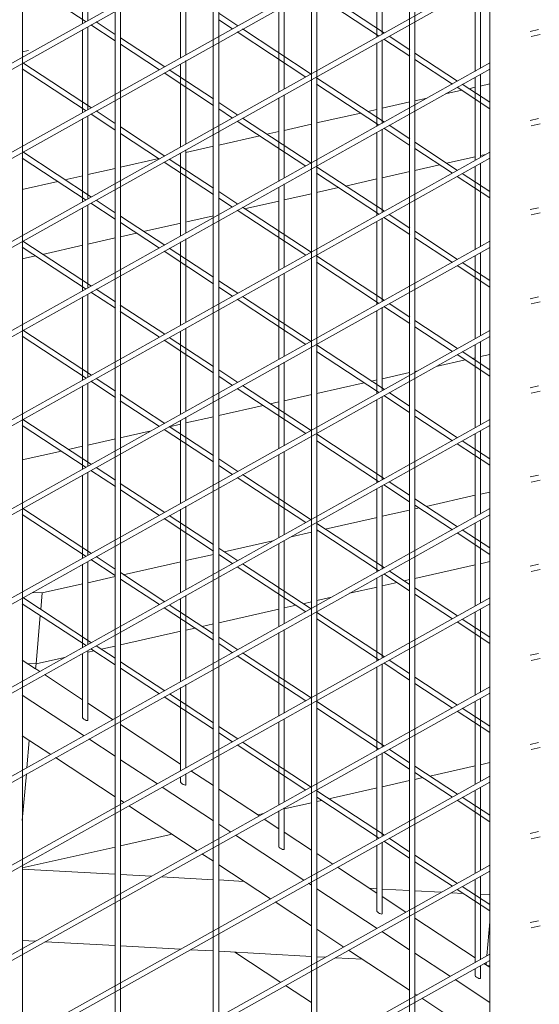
# Model space of a CAD drawing. Header units: millimetres. Extents: x -35550 to -1797, y -2320 to 9844.
# Tile 77 of 96: x -7321 to -7031, y 2406 to 2955. Entities that reach past the tile are written whole.
import ezdxf

# ---------------------------------------------------------------- set-up
doc = ezdxf.new("R2010")
doc.units = ezdxf.units.MM
for name, color, linetype, lineweight in [('Balusters', 7, 'Continuous', 18), ('Railings', 7, 'Continuous', 18), ('Rails-2', 7, 'Continuous', 18), ('Stairs', 7, 'Continuous', 18), ('Supports', 7, 'Continuous', 18)]:
    doc.layers.add(name, color=color, linetype=linetype, lineweight=lineweight)

# ---------------------------------------------------------------- blocks, each defined once
blk = doc.blocks.new('Stair - Stairs-1786715-3D - trepikoda')
at = {"layer": 'Stairs'}
for p, q in [((28652.84, 2937.79), (28649.37, 2937.01)), ((28885.39, 2913.51), (28894.49, 2915.56)), ((28898.39, 2916.44), (28901.95, 2917.24)), ((28904.77, 2917.88), (28910.13, 2919.08)), ((28868.3, 2909.66), (28875.2, 2911.21)), ((28842.06, 2903.74), (28847.2, 2904.9)), ((28850.13, 2905.56), (28865.51, 2909.03)), ((28813.56, 2897.32), (28838.17, 2902.87)), ((28795.38, 2893.22), (28810.76, 2896.69)), ((28758.94, 2885.01), (28781.84, 2890.17)), ((28785.73, 2891.05), (28792.46, 2892.56)), ((28740.63, 2880.88), (28756.01, 2884.35)), ((28704.08, 2872.65), (28725.52, 2877.48)), ((28736.6, 2879.98), (28737.71, 2880.23)), ((28901.95, 2878.46), (28886.03, 2874.87)), ((28901.95, 2878.46), (28886.03, 2874.87)), ((28907.85, 2879.79), (28904.88, 2879.12)), ((28907.85, 2879.79), (28904.88, 2879.12)), ((28685.89, 2868.55), (28701.25, 2872.01)), ((28882.12, 2873.99), (28868.29, 2870.87)), ((28882.12, 2873.99), (28868.29, 2870.87)), ((28673.07, 2865.66), (28683.07, 2867.91)), ((28847.2, 2866.12), (28829.7, 2862.18)), ((28847.2, 2866.12), (28829.7, 2862.18)), ((28865.53, 2870.25), (28850.13, 2866.78)), ((28865.53, 2870.25), (28850.13, 2866.78)), ((28649.34, 2860.31), (28669.2, 2864.78)), ((28825.8, 2861.3), (28813.55, 2858.54)), ((28825.8, 2861.3), (28813.55, 2858.54)), ((28810.77, 2857.91), (28795.38, 2854.44)), ((28810.77, 2857.91), (28795.38, 2854.44)), ((28792.46, 2853.78), (28773.37, 2849.48)), ((28792.46, 2853.78), (28773.37, 2849.48)), ((28756.02, 2845.57), (28741.19, 2842.23)), ((28756.02, 2845.57), (28741.19, 2842.23)), ((28737.82, 2841.47), (28717.04, 2836.79)), ((28737.82, 2841.47), (28717.04, 2836.79)), ((28701.27, 2833.23), (28685.89, 2829.77)), ((28701.27, 2833.23), (28685.89, 2829.77)), ((28713.15, 2835.91), (28704.07, 2833.86)), ((28713.15, 2835.91), (28704.07, 2833.86)), ((28683.06, 2829.13), (28660.71, 2824.09)), ((28683.06, 2829.13), (28660.71, 2824.09)), ((28656.83, 2823.22), (28649.33, 2821.53)), ((28656.83, 2823.22), (28649.33, 2821.53)), ((28910.13, 2768.27), (28904.88, 2767.09)), ((28896.47, 2765.19), (28880.16, 2761.52)), ((28901.95, 2766.43), (28900.37, 2766.07)), ((28865.45, 2758.2), (28850.13, 2754.75)), ((28869.96, 2759.22), (28868.37, 2758.86)), ((28840.15, 2752.5), (28813.63, 2746.52)), ((28847.31, 2754.11), (28844.04, 2753.38)), ((28810.82, 2745.89), (28795.38, 2742.41)), ((28783.82, 2739.81), (28758.94, 2734.2)), ((28792.55, 2741.77), (28787.72, 2740.68)), ((28737.78, 2729.43), (28731.39, 2727.99)), ((28756.06, 2733.55), (28740.63, 2730.07)), ((28721.19, 2725.69), (28704.02, 2721.82)), ((28701.31, 2721.21), (28685.89, 2717.73)), ((28671.18, 2714.42), (28649.28, 2709.48)), ((28683.02, 2717.09), (28675.06, 2715.29)), ((28874.66, 2683.58), (28902.05, 2689.76)), ((28904.88, 2690.39), (28910.13, 2691.58)), ((28850.13, 2678.05), (28865.45, 2681.51)), ((28868.37, 2682.17), (28870.76, 2682.7)), ((28818.33, 2670.89), (28847.28, 2677.41)), ((28799.29, 2666.6), (28810.7, 2669.17)), ((28813.63, 2669.83), (28814.44, 2670.01)), ((28762, 2658.19), (28789.1, 2664.3)), ((28740.63, 2653.38), (28755.95, 2656.83)), ((28705.67, 2645.5), (28737.75, 2652.73)), ((28910.13, 2652.8), (28904.88, 2651.61)), ((28910.13, 2652.8), (28904.88, 2651.61)), ((28902.03, 2650.97), (28868.37, 2643.39)), ((28902.03, 2650.97), (28868.37, 2643.39)), ((28660.47, 2635.31), (28682.99, 2640.39)), ((28685.89, 2641.04), (28701.21, 2644.49)), ((28858.39, 2641.14), (28850.13, 2639.27)), ((28858.39, 2641.14), (28850.13, 2639.27)), ((28865.45, 2642.73), (28862.29, 2642.02)), ((28865.45, 2642.73), (28862.29, 2642.02)), ((28655.05, 2635.61), (28660.47, 2635.31)), ((28659.66, 2626.03), (28660.47, 2635.31)), ((28847.27, 2638.63), (28831.95, 2635.18)), ((28847.27, 2638.63), (28831.95, 2635.18)), ((28810.7, 2630.39), (28805.96, 2629.32)), ((28810.7, 2630.39), (28805.96, 2629.32)), ((28821.76, 2632.88), (28813.63, 2631.05)), ((28821.76, 2632.88), (28813.63, 2631.05)), ((28792.5, 2626.29), (28758.94, 2618.72)), ((28792.5, 2626.29), (28758.94, 2618.72)), ((28802.07, 2628.44), (28795.38, 2626.94)), ((28802.07, 2628.44), (28795.38, 2626.94)), ((28657.02, 2595.75), (28659.39, 2622.93)), ((28737.74, 2613.94), (28704.13, 2606.37)), ((28737.74, 2613.94), (28704.13, 2606.37)), ((28745.75, 2615.75), (28740.63, 2614.6)), ((28745.75, 2615.75), (28740.63, 2614.6)), ((28755.95, 2618.05), (28749.64, 2616.63)), ((28755.95, 2618.05), (28749.64, 2616.63)), ((28689.43, 2603.06), (28685.89, 2602.26)), ((28689.43, 2603.06), (28685.89, 2602.26)), ((28701.21, 2605.71), (28693.31, 2603.93)), ((28701.21, 2605.71), (28693.31, 2603.93)), ((28672.99, 2599.35), (28657.02, 2595.75)), ((28672.99, 2599.35), (28657.02, 2595.75)), ((28657.02, 2595.75), (28652.21, 2596.02)), ((28657.02, 2595.75), (28652.21, 2596.02)), ((28656.78, 2593.02), (28657.02, 2595.75)), ((28651.95, 2537.78), (28653.29, 2553.13)), ((28901.99, 2538.93), (28876.64, 2533.22)), ((28910.13, 2540.76), (28904.88, 2539.58)), ((28649.38, 2508.41), (28651.66, 2534.47)), ((28865.45, 2530.69), (28850.13, 2527.24)), ((28872.74, 2532.34), (28868.37, 2531.35)), ((28847.23, 2526.59), (28820.31, 2520.52)), ((28816.42, 2519.64), (28813.63, 2519.01)), ((28810.7, 2518.36), (28795.38, 2514.9)), ((28783.87, 2512.31), (28780.73, 2511.6)), ((28732.93, 2500.83), (28704.13, 2494.34)), ((28701.21, 2493.68), (28649.38, 2482)), ((28649.38, 2481.34), (28701.21, 2478.48)), ((28704.13, 2478.32), (28721.4, 2477.36)), ((28726.93, 2477.06), (28755.95, 2475.46)), ((28758.94, 2475.29), (28772.98, 2474.52)), ((28843.08, 2470.65), (28847.21, 2470.42)), ((28850.13, 2470.26), (28865.45, 2469.42)), ((28868.37, 2469.26), (28883.11, 2468.44)), ((28888.65, 2468.14), (28895.4, 2467.76)), ((28901.31, 2467.44), (28901.97, 2467.4)), ((28904.88, 2467.24), (28910.13, 2466.95)), ((28908.47, 2432.94), (28910.13, 2451.97)), ((28656.71, 2441.18), (28649.38, 2441.59)), ((28701.21, 2438.73), (28662.24, 2440.88)), ((28737.57, 2436.72), (28704.13, 2438.57)), ((28755.95, 2435.71), (28743.1, 2436.42)), ((28810.7, 2432.69), (28758.94, 2435.54)), ((28818.42, 2432.26), (28813.63, 2432.53)), ((28839.05, 2431.12), (28823.96, 2431.96)), ((28908.04, 2427.99), (28908.16, 2429.36)), ((28910.13, 2427.81), (28908.78, 2427.5)), ((28910.13, 2427.81), (28908.78, 2427.5))]:
    blk.add_line(p, q, dxfattribs=at)
at = {"layer": 'Supports'}
for p, q in [((28767.91, 2435.05), (28793.53, 2418.22)), ((28796.13, 2416.51), (28810.7, 2406.94))]:
    blk.add_line(p, q, dxfattribs=at)
blk = doc.blocks.new('Railing - 3mm-2376652-3D - trepikoda')
at = {"layer": 'Balusters'}
for p, q in [((28865.41, 2318.15), (28865.41, 3091.81)), ((28868.41, 3093.29), (28868.41, 2319.83))]:
    blk.add_line(p, q, dxfattribs=at)
blk = doc.blocks.new('Railing - 3mm-V58-3D - trepikoda')
at = {"layer": 'Balusters'}
for p, q in [((28810.67, 2310.48), (28810.67, 3061.18)), ((28813.67, 3062.66), (28813.67, 2310.32))]:
    blk.add_line(p, q, dxfattribs=at)
blk = doc.blocks.new('Railing - 3mm-V59-3D - trepikoda')
at = {"layer": 'Balusters'}
for p, q in [((28755.92, 2313.51), (28755.92, 3030.56)), ((28758.92, 3032.04), (28758.92, 2313.34))]:
    blk.add_line(p, q, dxfattribs=at)
blk = doc.blocks.new('Railing - 3mm-V60-3D - trepikoda')
at = {"layer": 'Balusters'}
for p, q in [((28701.17, 2301.22), (28701.17, 2999.93)), ((28704.17, 3001.41), (28704.17, 2301.9))]:
    blk.add_line(p, q, dxfattribs=at)
blk = doc.blocks.new('Railing - 3mm-V61-3D - trepikoda')
at = {"layer": 'Balusters'}
blk.add_line((28649.42, 2970.79), (28649.42, 2289.56), dxfattribs=at)
blk = doc.blocks.new('Railing - Railing-1787214-3D - trepikoda')
at = {"layer": 'Rails-2'}
for p, q in [((28910.13, 3079.83), (28161.36, 2661)), ((28161.53, 2657.65), (28910.13, 3076.39)), ((28910.13, 3030.14), (28161.36, 2611.31)), ((28161.53, 2607.97), (28910.13, 3026.71)), ((28910.13, 2980.46), (28161.36, 2561.62)), ((28161.53, 2558.28), (28910.13, 2977.02)), ((28910.13, 2930.77), (28161.36, 2511.93)), ((28161.53, 2508.59), (28910.13, 2927.33)), ((28910.13, 2881.08), (28161.36, 2462.24)), ((28161.53, 2458.9), (28910.13, 2877.64)), ((28910.13, 2831.39), (28161.36, 2412.55)), ((28161.53, 2409.21), (28910.13, 2827.95)), ((28910.13, 2781.7), (28161.36, 2362.87)), ((28161.53, 2359.53), (28910.13, 2778.27)), ((28910.13, 2732.02), (28161.36, 2313.18)), ((28161.53, 2309.84), (28910.13, 2728.58)), ((28910.13, 2682.33), (28161.36, 2263.49)), ((28161.53, 2260.15), (28910.13, 2678.89)), ((28910.13, 2632.64), (28161.36, 2213.8)), ((28161.53, 2210.46), (28910.13, 2629.2)), ((28910.13, 2582.95), (28161.36, 2164.11)), ((28161.53, 2160.77), (28910.13, 2579.51)), ((28910.13, 2533.26), (28161.36, 2114.43)), ((28161.53, 2111.08), (28910.13, 2529.83)), ((28910.13, 2483.57), (28505.16, 2257.05)), ((28515.45, 2259.36), (28910.13, 2480.14)), ((28910.13, 2433.89), (28653.93, 2290.57)), ((28664.22, 2292.89), (28910.13, 2430.45))]:
    blk.add_line(p, q, dxfattribs=at)
for name in ['Railing - 3mm-2376652-3D - trepikoda', 'Railing - 3mm-V58-3D - trepikoda', 'Railing - 3mm-V59-3D - trepikoda', 'Railing - 3mm-V60-3D - trepikoda', 'Railing - 3mm-V61-3D - trepikoda']:
    blk.add_blockref(name, (0, 0))
blk = doc.blocks.new('Railing - 3mm-V120-3D - trepikoda')
at = {"layer": 'Balusters'}
for p, q in [((28685.93, 2987.6), (28685.93, 2954.29)), ((28682.93, 2952.61), (28682.93, 2985.93)), ((28682.93, 2902.92), (28682.93, 2949.46)), ((28685.93, 2950.93), (28685.93, 2904.6)), ((28682.93, 2853.23), (28682.93, 2899.77)), ((28685.93, 2901.24), (28685.93, 2854.91)), ((28682.93, 2803.55), (28682.93, 2850.08)), ((28685.93, 2851.55), (28685.93, 2805.22)), ((28682.93, 2753.86), (28682.93, 2800.39)), ((28685.93, 2801.86), (28685.93, 2755.54)), ((28682.93, 2704.17), (28682.93, 2750.71)), ((28685.93, 2752.17), (28685.93, 2705.85)), ((28682.93, 2654.48), (28682.93, 2701.02)), ((28685.93, 2702.48), (28685.93, 2656.16)), ((28682.93, 2604.79), (28682.93, 2651.33)), ((28685.93, 2652.8), (28685.93, 2606.47)), ((28685.93, 2603.11), (28685.93, 2564.35)), ((28682.93, 2565.8), (28682.93, 2601.64))]:
    blk.add_line(p, q, dxfattribs=at)
for points in [[(28683.76, 2564.93, 0), (28683.24, 2565.33, 0), (28682.96, 2565.67, 0), (28682.97, 2565.91, 0)], [(28685.89, 2564.48, 0), (28685.89, 2564.25, 0), (28685.59, 2564.18, 0), (28685.06, 2564.29, 0), (28684.41, 2564.56, 0), (28683.76, 2564.93, 0)]]:
    blk.add_polyline3d(points, dxfattribs=at)
blk = doc.blocks.new('Railing - 3mm-V121-3D - trepikoda')
at = {"layer": 'Balusters'}
for p, q in [((28740.67, 2981.75), (28740.67, 2935.22)), ((28737.67, 2933.55), (28737.67, 2980.08)), ((28740.67, 2932.07), (28740.67, 2885.54)), ((28737.67, 2883.86), (28737.67, 2929.97)), ((28740.67, 2882.38), (28740.67, 2835.85)), ((28737.67, 2834.17), (28737.67, 2880.7)), ((28740.67, 2832.69), (28740.67, 2786.16)), ((28737.67, 2784.48), (28737.67, 2831.01)), ((28737.67, 2734.79), (28737.67, 2781.32)), ((28740.67, 2783), (28740.67, 2736.47)), ((28737.67, 2685.11), (28737.67, 2731.64)), ((28740.67, 2733.31), (28740.67, 2686.78)), ((28737.67, 2635.42), (28737.67, 2681.95)), ((28740.67, 2683.63), (28740.67, 2637.1)), ((28737.67, 2585.73), (28737.67, 2632.26)), ((28740.67, 2633.94), (28740.67, 2587.41)), ((28737.67, 2536.04), (28737.67, 2582.57)), ((28740.67, 2584.25), (28740.67, 2537.72)), ((28737.67, 2529.84), (28737.67, 2532.88)), ((28740.67, 2534.56), (28740.67, 2528.39))]:
    blk.add_line(p, q, dxfattribs=at)
for points in [[(28738.51, 2528.97, 0), (28737.99, 2529.37, 0), (28737.71, 2529.72, 0), (28737.72, 2529.95, 0)], [(28740.64, 2528.52, 0), (28740.63, 2528.29, 0), (28740.34, 2528.22, 0), (28739.81, 2528.33, 0), (28739.16, 2528.6, 0), (28738.51, 2528.97, 0)]]:
    blk.add_polyline3d(points, dxfattribs=at)
blk = doc.blocks.new('Railing - 3mm-V122-3D - trepikoda')
at = {"layer": 'Balusters'}
for p, q in [((28792.42, 2914.48), (28792.42, 2961.01)), ((28795.42, 2962.68), (28795.42, 2916.16)), ((28792.42, 2864.79), (28792.42, 2911.32)), ((28795.42, 2913), (28795.42, 2866.47)), ((28792.42, 2815.11), (28792.42, 2861.63)), ((28795.42, 2863.31), (28795.42, 2816.78)), ((28792.42, 2765.42), (28792.42, 2811.94)), ((28795.42, 2813.62), (28795.42, 2767.1)), ((28792.42, 2715.73), (28792.42, 2762.25)), ((28795.42, 2763.93), (28795.42, 2717.41)), ((28792.42, 2666.04), (28792.42, 2712.57)), ((28795.42, 2714.24), (28795.42, 2667.72)), ((28792.42, 2616.35), (28792.42, 2662.88)), ((28795.42, 2664.56), (28795.42, 2618.03)), ((28792.42, 2566.66), (28792.42, 2613.19)), ((28795.42, 2614.87), (28795.42, 2568.34)), ((28792.42, 2516.98), (28792.42, 2563.5)), ((28795.42, 2565.18), (28795.42, 2518.65)), ((28795.42, 2515.49), (28795.42, 2492.43)), ((28792.42, 2493.88), (28792.42, 2513.81))]:
    blk.add_line(p, q, dxfattribs=at)
for points in [[(28793.26, 2493.01, 0), (28792.74, 2493.41, 0), (28792.46, 2493.76, 0), (28792.46, 2493.99, 0)], [(28795.39, 2492.56, 0), (28795.38, 2492.33, 0), (28795.08, 2492.26, 0), (28794.56, 2492.38, 0), (28793.91, 2492.64, 0), (28793.26, 2493.01, 0)]]:
    blk.add_polyline3d(points, dxfattribs=at)
blk = doc.blocks.new('Railing - 3mm-V123-3D - trepikoda')
at = {"layer": 'Balusters'}
for p, q in [((28847.17, 2945.11), (28847.17, 2991.63)), ((28850.17, 2993.3), (28850.17, 2946.78)), ((28850.17, 2943.61), (28850.17, 2897.1)), ((28847.17, 2895.42), (28847.17, 2941.94)), ((28850.17, 2893.93), (28850.17, 2847.41)), ((28847.17, 2845.73), (28847.17, 2892.25)), ((28850.17, 2844.24), (28850.17, 2797.72)), ((28847.17, 2796.04), (28847.17, 2842.23)), ((28850.17, 2794.55), (28850.17, 2748.03)), ((28847.17, 2746.35), (28847.17, 2792.87)), ((28850.17, 2744.86), (28850.17, 2698.34)), ((28847.17, 2696.66), (28847.17, 2743.18)), ((28847.17, 2646.98), (28847.17, 2693.5)), ((28850.17, 2695.17), (28850.17, 2648.65)), ((28847.17, 2597.29), (28847.17, 2643.81)), ((28850.17, 2645.49), (28850.17, 2598.97)), ((28847.17, 2547.6), (28847.17, 2594.12)), ((28850.17, 2595.8), (28850.17, 2549.28)), ((28847.17, 2497.91), (28847.17, 2544.43)), ((28850.17, 2546.11), (28850.17, 2499.59)), ((28847.17, 2457.92), (28847.17, 2494.74)), ((28850.17, 2496.42), (28850.17, 2456.48))]:
    blk.add_line(p, q, dxfattribs=at)
for points in [[(28848, 2457.05, 0), (28847.49, 2457.45, 0), (28847.2, 2457.8, 0), (28847.21, 2458.03, 0)], [(28850.13, 2456.6, 0), (28850.13, 2456.37, 0), (28849.83, 2456.31, 0), (28849.31, 2456.42, 0), (28848.65, 2456.68, 0), (28848, 2457.05, 0)]]:
    blk.add_polyline3d(points, dxfattribs=at)
blk = doc.blocks.new('Railing - 3mm-V124-3D - trepikoda')
at = {"layer": 'Balusters'}
for p, q in [((28901.92, 2926.04), (28901.92, 2972.23)), ((28904.92, 2974.23), (28904.92, 2927.72)), ((28901.92, 2876.35), (28901.92, 2922.54)), ((28904.92, 2924.55), (28904.92, 2878.03)), ((28901.92, 2826.66), (28901.92, 2872.85)), ((28904.92, 2874.86), (28904.92, 2828.34)), ((28901.92, 2776.98), (28901.92, 2823.16)), ((28904.92, 2825.17), (28904.92, 2778.65)), ((28901.92, 2727.29), (28901.92, 2773.48)), ((28904.92, 2775.48), (28904.92, 2728.97)), ((28901.92, 2677.6), (28901.92, 2723.79)), ((28904.92, 2725.79), (28904.92, 2679.28)), ((28901.92, 2627.91), (28901.92, 2674.1)), ((28904.92, 2676.1), (28904.92, 2629.59)), ((28901.92, 2578.22), (28901.92, 2624.41)), ((28904.92, 2626.42), (28904.92, 2579.9)), ((28901.92, 2528.54), (28901.92, 2574.72)), ((28904.92, 2576.73), (28904.92, 2530.21)), ((28901.92, 2478.85), (28901.92, 2525.04)), ((28904.92, 2527.04), (28904.92, 2480.53)), ((28904.92, 2477.35), (28904.92, 2430.84)), ((28901.92, 2429.16), (28901.92, 2475.35)), ((28904.92, 2427.66), (28904.92, 2420.52)), ((28901.92, 2421.96), (28901.92, 2425.99))]:
    blk.add_line(p, q, dxfattribs=at)
for points in [[(28902.75, 2421.09, 0), (28902.23, 2421.49, 0), (28901.95, 2421.84, 0), (28901.96, 2422.07, 0)], [(28904.88, 2420.64, 0), (28904.88, 2420.41, 0), (28904.58, 2420.35, 0), (28904.05, 2420.46, 0), (28903.4, 2420.72, 0), (28902.75, 2421.09, 0)]]:
    blk.add_polyline3d(points, dxfattribs=at)
blk = doc.blocks.new('Railing - Railing-1787221-3D - trepikoda')
at = {"layer": 'Rails-2'}
for p, q in [((28657.59, 2971.75), (28684.98, 2953.76)), ((28851.36, 2947.45), (28813.59, 2972.25)), ((28813.59, 2968.66), (28848.13, 2945.98)), ((28701.23, 2946.68), (28690.53, 2953.71)), ((28769.64, 2951.43), (28758.94, 2958.46)), ((28758.94, 2954.87), (28766.69, 2949.78)), ((28687.57, 2952.06), (28701.23, 2943.09)), ((28769.29, 2948.07), (28807.55, 2922.94)), ((28810.5, 2924.59), (28772.24, 2949.72)), ((28728.79, 2928.58), (28704.11, 2944.79)), ((28851.01, 2944.08), (28865.51, 2934.56)), ((28865.5, 2938.15), (28853.96, 2945.74)), ((28704.11, 2941.2), (28725.84, 2926.92)), ((28892.21, 2920.61), (28868.31, 2936.31)), ((28868.31, 2932.72), (28889.26, 2918.96)), ((28649.37, 2927.46), (28684.98, 2904.07)), ((28687.93, 2905.72), (28649.67, 2930.86)), ((28756, 2910.7), (28731.38, 2926.87)), ((28728.43, 2925.22), (28756, 2907.11)), ((28810.15, 2921.23), (28810.75, 2920.84)), ((28851.36, 2897.76), (28813.57, 2922.58)), ((28813.57, 2918.99), (28848.13, 2896.29)), ((28891.87, 2917.25), (28910.13, 2905.25)), ((28910.13, 2908.84), (28894.82, 2918.9)), ((28701.24, 2896.98), (28690.53, 2904.02)), ((28769.64, 2901.74), (28758.94, 2908.77)), ((28758.94, 2905.18), (28766.69, 2900.09)), ((28687.57, 2902.37), (28701.24, 2893.39)), ((28769.29, 2898.38), (28807.55, 2873.25)), ((28810.5, 2874.91), (28772.24, 2900.03)), ((28728.79, 2878.89), (28704.09, 2895.11)), ((28851.01, 2894.4), (28865.52, 2884.86)), ((28865.52, 2888.45), (28853.96, 2896.05)), ((28704.09, 2891.52), (28725.84, 2877.24)), ((28892.21, 2870.92), (28868.29, 2886.63)), ((28868.29, 2883.04), (28889.26, 2869.27)), ((28649.35, 2877.79), (28684.98, 2854.38)), ((28687.93, 2856.03), (28649.67, 2881.17)), ((28756.02, 2861), (28731.38, 2877.18)), ((28728.43, 2875.53), (28756.02, 2857.41)), ((28810.15, 2871.55), (28810.77, 2871.14)), ((28851.36, 2848.07), (28813.55, 2872.9)), ((28813.55, 2869.31), (28848.13, 2846.6)), ((28891.87, 2867.56), (28910.13, 2855.56)), ((28910.13, 2859.15), (28894.82, 2869.21)), ((28769.64, 2852.05), (28758.94, 2859.08)), ((28758.94, 2855.49), (28766.69, 2850.4)), ((28687.57, 2852.68), (28701.26, 2843.69)), ((28701.26, 2847.28), (28690.53, 2854.33)), ((28810.5, 2825.22), (28772.24, 2850.35)), ((28728.79, 2829.2), (28704.07, 2845.43)), ((28769.29, 2848.69), (28807.55, 2823.57)), ((28851.01, 2844.71), (28865.54, 2835.16)), ((28865.54, 2838.75), (28853.96, 2846.36)), ((28704.07, 2841.85), (28725.84, 2827.55)), ((28892.21, 2821.24), (28868.27, 2836.96)), ((28868.27, 2833.37), (28889.26, 2819.58)), ((28649.33, 2828.11), (28684.98, 2804.7)), ((28687.93, 2806.35), (28649.67, 2831.48)), ((28756.03, 2811.3), (28731.38, 2827.49)), ((28728.43, 2825.84), (28756.03, 2807.71)), ((28810.15, 2821.86), (28810.79, 2821.44)), ((28851.36, 2798.38), (28813.53, 2823.22)), ((28813.53, 2819.64), (28848.13, 2796.91)), ((28891.87, 2817.87), (28910.13, 2805.88)), ((28910.13, 2809.47), (28894.82, 2819.52)), ((28769.64, 2802.36), (28758.94, 2809.39)), ((28758.94, 2805.8), (28766.69, 2800.71)), ((28687.57, 2802.99), (28701.28, 2793.99)), ((28701.28, 2797.58), (28690.53, 2804.64)), ((28810.5, 2775.53), (28772.24, 2800.66)), ((28728.79, 2779.51), (28704.05, 2795.76)), ((28769.29, 2799.01), (28807.55, 2773.88)), ((28851.01, 2795.02), (28865.56, 2785.46)), ((28865.56, 2789.05), (28853.96, 2796.67)), ((28704.05, 2792.17), (28725.84, 2777.86)), ((28892.21, 2771.55), (28868.37, 2787.21)), ((28868.37, 2783.62), (28889.26, 2769.9)), ((28649.31, 2778.44), (28684.98, 2755.01)), ((28687.93, 2756.66), (28649.67, 2781.79)), ((28756.05, 2761.6), (28731.38, 2777.81)), ((28728.43, 2776.16), (28756.05, 2758.01)), ((28810.15, 2772.17), (28810.81, 2771.74)), ((28851.36, 2748.69), (28813.52, 2773.55)), ((28813.51, 2769.96), (28848.13, 2747.22)), ((28891.87, 2768.18), (28910.13, 2756.19)), ((28910.13, 2759.78), (28894.82, 2769.83)), ((28769.64, 2752.68), (28758.94, 2759.71)), ((28758.94, 2756.12), (28766.69, 2751.03)), ((28687.57, 2753.3), (28701.3, 2744.29)), ((28701.3, 2747.88), (28690.53, 2754.95)), ((28810.5, 2725.84), (28772.24, 2750.97)), ((28728.79, 2729.82), (28704.03, 2746.08)), ((28769.29, 2749.32), (28807.55, 2724.19)), ((28851.01, 2745.33), (28865.45, 2735.85)), ((28865.45, 2739.44), (28853.96, 2746.98)), ((28704.03, 2742.49), (28725.84, 2728.17)), ((28892.21, 2721.86), (28868.37, 2737.52)), ((28868.37, 2733.93), (28889.26, 2720.21)), ((28649.29, 2728.76), (28684.98, 2705.32)), ((28687.93, 2706.97), (28649.67, 2732.1)), ((28728.43, 2726.47), (28755.95, 2708.39)), ((28756.07, 2711.9), (28731.38, 2728.12)), ((28851.36, 2699.01), (28813.63, 2723.79)), ((28813.63, 2720.2), (28848.13, 2697.53)), ((28891.87, 2718.5), (28910.13, 2706.5)), ((28910.13, 2710.09), (28894.82, 2720.15)), ((28769.64, 2702.99), (28758.94, 2710.02)), ((28758.94, 2706.43), (28766.69, 2701.34)), ((28687.57, 2703.62), (28701.32, 2694.59)), ((28701.32, 2698.18), (28690.53, 2705.27)), ((28810.5, 2676.15), (28772.24, 2701.28)), ((28728.79, 2680.13), (28704.01, 2696.41)), ((28769.29, 2699.63), (28807.55, 2674.5)), ((28851.01, 2695.64), (28865.45, 2686.16)), ((28865.45, 2689.75), (28853.96, 2697.29)), ((28704.13, 2692.74), (28725.84, 2678.48)), ((28892.21, 2672.17), (28868.37, 2687.83)), ((28868.37, 2684.24), (28889.26, 2670.52)), ((28649.27, 2679.09), (28684.98, 2655.63)), ((28687.93, 2657.28), (28649.67, 2682.42)), ((28728.43, 2676.78), (28755.95, 2658.7)), ((28755.95, 2662.29), (28731.38, 2678.43)), ((28851.36, 2649.32), (28813.63, 2674.1)), ((28813.63, 2670.51), (28848.13, 2647.85)), ((28891.87, 2668.81), (28910.13, 2656.81)), ((28910.13, 2660.4), (28894.82, 2670.46)), ((28769.64, 2653.3), (28758.94, 2660.33)), ((28687.57, 2653.93), (28701.21, 2644.97)), ((28701.21, 2648.56), (28690.53, 2655.58)), ((28758.94, 2656.74), (28766.69, 2651.65)), ((28810.5, 2626.46), (28772.24, 2651.59)), ((28728.79, 2630.45), (28704.13, 2646.64)), ((28769.29, 2649.94), (28807.55, 2624.81)), ((28851.01, 2645.96), (28865.45, 2636.47)), ((28865.45, 2640.06), (28853.96, 2647.61)), ((28704.13, 2643.05), (28725.84, 2628.8)), ((28892.21, 2622.48), (28868.37, 2638.14)), ((28687.93, 2607.59), (28649.67, 2632.73)), ((28868.37, 2634.55), (28889.26, 2620.83)), ((28649.38, 2629.32), (28684.98, 2605.94)), ((28728.43, 2627.09), (28755.95, 2609.01)), ((28755.95, 2612.6), (28731.38, 2628.74)), ((28851.36, 2599.63), (28813.63, 2624.41)), ((28813.63, 2620.82), (28848.13, 2598.16)), ((28891.87, 2619.12), (28910.13, 2607.12)), ((28910.13, 2610.71), (28894.82, 2620.77)), ((28769.64, 2603.61), (28758.94, 2610.64)), ((28687.57, 2604.24), (28701.21, 2595.29)), ((28701.21, 2598.88), (28690.53, 2605.89)), ((28758.94, 2607.05), (28766.69, 2601.96)), ((28810.5, 2576.78), (28772.24, 2601.9)), ((28649.38, 2597.88), (28656.78, 2593.02)), ((28728.79, 2580.76), (28704.13, 2596.95)), ((28769.29, 2600.25), (28807.55, 2575.13)), ((28865.45, 2590.37), (28853.96, 2597.92)), ((28656.93, 2592.92), (28659.12, 2591.48)), ((28704.13, 2593.36), (28725.84, 2579.11)), ((28851.01, 2596.27), (28865.45, 2586.78)), ((28661.71, 2589.78), (28682.96, 2575.82)), ((28892.21, 2572.8), (28868.37, 2588.45)), ((28868.37, 2584.86), (28889.26, 2571.14)), ((28683.9, 2555.65), (28649.38, 2578.31)), ((28728.43, 2577.4), (28755.95, 2559.33)), ((28755.95, 2562.92), (28731.47, 2579)), ((28851.36, 2549.94), (28813.63, 2574.72)), ((28685.89, 2573.9), (28699.98, 2564.64)), ((28813.63, 2571.13), (28848.13, 2548.47)), ((28891.87, 2569.43), (28910.13, 2557.44)), ((28910.13, 2561.02), (28894.82, 2571.08)), ((28704.13, 2561.92), (28737.71, 2539.86)), ((28769.64, 2553.92), (28758.94, 2560.95)), ((28649.38, 2555.7), (28665.3, 2545.25)), ((28701.21, 2544.28), (28686.49, 2553.94)), ((28758.94, 2557.36), (28766.69, 2552.27)), ((28769.29, 2550.57), (28807.55, 2525.44)), ((28810.5, 2527.09), (28772.24, 2552.22)), ((28865.45, 2540.69), (28853.96, 2548.23)), ((28667.89, 2543.54), (28701.21, 2521.66)), ((28724.75, 2528.81), (28704.13, 2542.36)), ((28851.01, 2546.58), (28865.45, 2537.1)), ((28743.43, 2536.1), (28755.95, 2527.88)), ((28892.21, 2523.11), (28868.37, 2538.76)), ((28868.37, 2535.17), (28889.26, 2521.46)), ((28755.95, 2508.32), (28727.35, 2527.11)), ((28758.94, 2525.92), (28781.69, 2510.97)), ((28851.36, 2500.25), (28813.63, 2525.04)), ((28704.13, 2519.74), (28706.16, 2518.41)), ((28813.63, 2521.45), (28848.13, 2498.78)), ((28891.87, 2519.74), (28910.13, 2507.75)), ((28910.13, 2511.34), (28894.82, 2521.39)), ((28708.75, 2516.71), (28747.01, 2491.58)), ((28784.29, 2509.27), (28792.46, 2503.9)), ((28765.61, 2501.98), (28758.94, 2506.35)), ((28806.46, 2475.14), (28768.21, 2500.27)), ((28795.38, 2501.98), (28810.7, 2491.92)), ((28865.05, 2491.26), (28853.96, 2498.54)), ((28851.01, 2496.89), (28865.45, 2487.41)), ((28749.61, 2489.87), (28755.95, 2485.7)), ((28813.63, 2490), (28822.55, 2484.14)), ((28892.21, 2473.42), (28868.37, 2489.08)), ((28758.94, 2483.74), (28787.87, 2464.74)), ((28825.15, 2482.43), (28847.21, 2467.94)), ((28868.37, 2485.49), (28889.26, 2471.77)), ((28810.7, 2472.36), (28809.06, 2473.43)), ((28847.32, 2448.31), (28813.63, 2470.44)), ((28910.13, 2461.65), (28894.82, 2471.71)), ((28850.13, 2466.02), (28863.4, 2457.3)), ((28891.87, 2470.05), (28910.13, 2458.06)), ((28790.47, 2463.03), (28810.7, 2449.74)), ((28868.37, 2454.04), (28901.95, 2431.98)), ((28813.63, 2447.82), (28828.72, 2437.91)), ((28865.45, 2436.4), (28849.92, 2446.6)), ((28831.33, 2436.2), (28865.45, 2413.79)), ((28888.17, 2421.47), (28868.37, 2434.48)), ((28906.87, 2428.75), (28910.13, 2426.61)), ((28910.13, 2407.05), (28890.78, 2419.76)), ((28868.37, 2411.86), (28869.58, 2411.07)), ((28872.19, 2409.36), (28910.13, 2384.44))]:
    blk.add_line(p, q, dxfattribs=at)
for name in ['Railing - 3mm-V120-3D - trepikoda', 'Railing - 3mm-V121-3D - trepikoda', 'Railing - 3mm-V122-3D - trepikoda', 'Railing - 3mm-V123-3D - trepikoda', 'Railing - 3mm-V124-3D - trepikoda']:
    blk.add_blockref(name, (0, 0))
blk = doc.blocks.new('Railing - 20x50mm-V178-3D - trepikoda')
at = {"layer": 'Balusters'}
blk.add_line((28910.13, 2304.87), (28910.13, 3247.7), dxfattribs=at)
blk = doc.blocks.new('Railing - Railing-1793583-3D - trepikoda')
at = {"layer": 'Rails-2'}
for p, q in [((28937.32, 2949.46), (28932.65, 2948.41)), ((28933.31, 2945.49), (28938.23, 2946.59)), ((28937.32, 2899.78), (28932.65, 2898.72)), ((28933.31, 2895.8), (28938.23, 2896.91)), ((28937.32, 2850.09), (28932.65, 2849.04)), ((28933.31, 2846.11), (28938.23, 2847.22)), ((28937.32, 2800.4), (28932.65, 2799.35)), ((28933.31, 2796.42), (28938.23, 2797.53)), ((28937.32, 2750.71), (28932.65, 2749.66)), ((28933.31, 2746.73), (28938.23, 2747.84)), ((28937.32, 2701.02), (28932.65, 2699.97)), ((28933.31, 2697.04), (28938.23, 2698.15)), ((28937.32, 2651.34), (28932.65, 2650.28)), ((28933.31, 2647.36), (28938.23, 2648.47)), ((28937.32, 2601.65), (28932.65, 2600.6)), ((28933.31, 2597.67), (28938.23, 2598.78)), ((28937.32, 2551.96), (28932.65, 2550.91)), ((28933.31, 2547.98), (28938.23, 2549.09)), ((28937.32, 2502.27), (28932.65, 2501.22)), ((28933.31, 2498.29), (28938.23, 2499.4)), ((28937.32, 2452.58), (28932.65, 2451.53)), ((28933.31, 2448.6), (28938.23, 2449.71))]:
    blk.add_line(p, q, dxfattribs=at)
blk.add_blockref('Railing - 20x50mm-V178-3D - trepikoda', (0, 0))

msp = doc.modelspace()

# ---------------------------------------------------------------- block references
at = {"layer": 'Railings'}
for name in ['Railing - Railing-1787221-3D - trepikoda', 'Railing - Railing-1793583-3D - trepikoda', 'Railing - Railing-1787214-3D - trepikoda']:
    msp.add_blockref(name, (-35968.95, 0), dxfattribs=at)
at = {"layer": 'Stairs'}
msp.add_blockref('Stair - Stairs-1786715-3D - trepikoda', (-35968.95, 0), dxfattribs=at)

doc.saveas('drawing.dxf')
